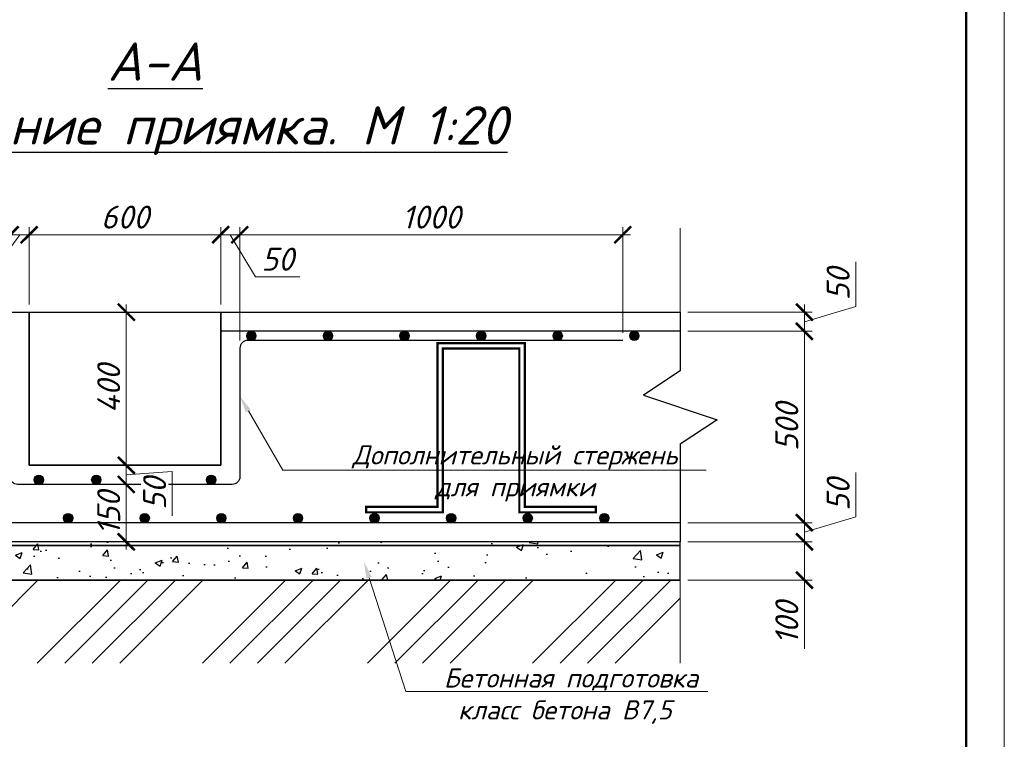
# Model space of a CAD drawing. Header units: millimetres. Extents: x -33345 to 4712671, y -3392 to 121473.
# Tile 36 of 256: x 354634 to 367488, y 53173 to 62573. Entities that reach past the tile are written whole.
import ezdxf
from ezdxf import colors
from ezdxf.entities.mleader import LeaderData, LeaderLine
from ezdxf.math import Vec2, Vec3

# ---------------------------------------------------------------- set-up
doc = ezdxf.new("R2010")
doc.units = ezdxf.units.MM
doc.styles.add('ISO', font='isocpeui.ttf')
doc.styles.add('X-U-RW-01$0$StyleROMANS', font='GOTHIC.TTF')
doc.dimstyles.new('Дв зас-М1-20', dxfattribs={"dimscale": 0, "dimtxt": 300, "dimasz": 220, "dimexe": 100, "dimexo": 100, "dimgap": 80, "dimtad": 1, "dimdec": 0, "dimlfac": 0.2, "dimzin": 0, "dimdsep": 46, "dimtxsty": 'ISO', "dimblk": 'ARCHTICK', "dimcen": 70, "dimdle": 100, "dimclrd": 251, "dimclre": 251, "dimclrt": 251, "dimadec": 0, "dimazin": 0, "dimtfac": 1, "dimtdec": 0, "dimtofl": 0, "dimtmove": 0, "dimatfit": 3, "dimldrblk": 'ARCHTICK', "dimfxl": 0.18, "dimtfill": 1, "dimtolj": 1, "dimtzin": 0, "dimlwd": 0, "dimlwe": 0, "dimarcsym": 0})

# ---------------------------------------------------------------- blocks, each defined once
blk = doc.blocks.new('_ArchTick')
at = {"color": 0, "linetype": 'ByBlock', "const_width": 0.15}
blk.add_lwpolyline([(-0.5, -0.5), (0.5, 0.5)], dxfattribs=at)
blk = doc.blocks.new('*D1220')
at = {"color": 251, "lineweight": 0, "transparency": 16777216}
for p, q in [((364879, 55852), (364879, 55252)), ((363358, 55752), (364979, 55752)), ((363358, 55252), (364979, 55252)), ((364879, 55252), (364879, 54353))]:
    blk.add_line(p, q, dxfattribs=at)
at = {"layer": 'Defpoints', "color": 0, "transparency": 16777216}
for p in [(363258, 55752), (363258, 55252), (364879, 55252)]:
    blk.add_point(p, dxfattribs=at)
at = {"color": 251, "lineweight": 0, "transparency": 16777216, "xscale": 220, "yscale": 220, "zscale": 220}
for p, rotation in [((364879, 55752), 90), ((364879, 55252), 270)]:
    blk.add_blockref('_ArchTick', p, dxfattribs=dict(at, rotation=rotation))
at = {"color": 251, "transparency": 16777216, "insert": (364649, 54693), "char_height": 300, "attachment_point": 5, "rotation": 90, "style": 'ISO', "bg_fill": 3, "box_fill_scale": 1.1, "bg_fill_color": 256, "bg_fill_true_color": 13158600, "bg_fill_transparency": 0}
blk.add_mtext('\\A1;100', dxfattribs=at)
blk = doc.blocks.new('*D1221')
at = {"color": 251, "lineweight": 0, "transparency": 16777216}
for p, q in [((363358, 58502), (364979, 58502)), ((364879, 55902), (364879, 58602)), ((363358, 56002), (364979, 56002))]:
    blk.add_line(p, q, dxfattribs=at)
at = {"layer": 'Defpoints', "color": 0, "transparency": 16777216}
for p in [(363258, 58502), (364879, 58502), (363258, 56002)]:
    blk.add_point(p, dxfattribs=at)
at = {"color": 251, "lineweight": 0, "transparency": 16777216, "xscale": 220, "yscale": 220, "zscale": 220}
for p, rotation in [((364879, 58502), 90), ((364879, 56002), 270)]:
    blk.add_blockref('_ArchTick', p, dxfattribs=dict(at, rotation=rotation))
at = {"color": 251, "transparency": 16777216, "insert": (364649, 57252), "char_height": 300, "attachment_point": 5, "rotation": 90, "style": 'ISO', "bg_fill": 3, "box_fill_scale": 1.1, "bg_fill_color": 256, "bg_fill_true_color": 13158600, "bg_fill_transparency": 0}
blk.add_mtext('\\A1;500', dxfattribs=at)
blk = doc.blocks.new('*D2764')
at = {"color": 251, "lineweight": 0, "transparency": 16777216}
for p, q in [((354758, 58852), (354758, 59864)), ((357258, 58852), (357258, 59864)), ((357358, 59764), (354658, 59764))]:
    blk.add_line(p, q, dxfattribs=at)
at = {"layer": 'Defpoints', "color": 0, "transparency": 16777216}
for p in [(354758, 59764), (354758, 58752), (357258, 58752)]:
    blk.add_point(p, dxfattribs=at)
at = {"color": 251, "lineweight": 0, "transparency": 16777216, "xscale": 220, "yscale": 220, "zscale": 220, "rotation": 180}
blk.add_blockref('_ArchTick', (354758, 59764), dxfattribs=at)
at = {"color": 251, "lineweight": 0, "transparency": 16777216, "xscale": 220, "yscale": 220, "zscale": 220}
blk.add_blockref('_ArchTick', (357258, 59764), dxfattribs=at)
at = {"color": 251, "transparency": 16777216, "insert": (356008, 59994), "char_height": 300, "attachment_point": 5, "style": 'ISO', "bg_fill": 3, "box_fill_scale": 1.1, "bg_fill_color": 256, "bg_fill_true_color": 13158600, "bg_fill_transparency": 0}
blk.add_mtext('\\A1;600', dxfattribs=at)
blk = doc.blocks.new('*D1222')
at = {"color": 251, "lineweight": 0, "transparency": 16777216}
for p, q in [((356447, 58752), (355926, 58752)), ((356026, 56652), (356026, 58852)), ((356558, 56752), (355926, 56752))]:
    blk.add_line(p, q, dxfattribs=at)
at = {"layer": 'Defpoints', "color": 0, "transparency": 16777216}
for p in [(356026, 58752), (356547, 58752), (356658, 56752)]:
    blk.add_point(p, dxfattribs=at)
at = {"color": 251, "lineweight": 0, "transparency": 16777216, "xscale": 220, "yscale": 220, "zscale": 220}
for p, rotation in [((356026, 58752), 90), ((356026, 56752), 270)]:
    blk.add_blockref('_ArchTick', p, dxfattribs=dict(at, rotation=rotation))
at = {"color": 251, "transparency": 16777216, "insert": (355796, 57752), "char_height": 300, "attachment_point": 5, "rotation": 90, "style": 'ISO', "bg_fill": 3, "box_fill_scale": 1.1, "bg_fill_color": 256, "bg_fill_true_color": 13158600, "bg_fill_transparency": 0}
blk.add_mtext('\\A1;400', dxfattribs=at)
blk = doc.blocks.new('*D1223')
at = {"color": 251, "lineweight": 0, "transparency": 16777216}
for p, q in [((356026, 56602), (356026, 55652)), ((356558, 56502), (355926, 56502)), ((356777, 55752), (355926, 55752))]:
    blk.add_line(p, q, dxfattribs=at)
at = {"layer": 'Defpoints', "color": 0, "transparency": 16777216}
for p in [(356658, 56502), (356877, 55752)]:
    blk.add_point(p, dxfattribs=at)
at = {"color": 251, "transparency": 16777216, "insert": (355796, 56127), "char_height": 300, "attachment_point": 5, "rotation": 90, "style": 'ISO', "bg_fill": 3, "box_fill_scale": 1.1, "bg_fill_color": 256, "bg_fill_true_color": 13158600, "bg_fill_transparency": 0}
blk.add_mtext('\\A1;150', dxfattribs=at)
at = {"layer": 'Defpoints', "color": 0, "transparency": 16777216}
blk.add_point((356026, 55752), dxfattribs=at)
at = {"color": 251, "lineweight": 0, "transparency": 16777216, "xscale": 220, "yscale": 220, "zscale": 220}
for p, rotation in [((356026, 56502), 90), ((356026, 55752), 270)]:
    blk.add_blockref('_ArchTick', p, dxfattribs=dict(at, rotation=rotation))
blk = doc.blocks.new('*D1224')
at = {"color": 251, "lineweight": 0, "transparency": 16777216}
for p, q in [((356026, 56402), (356026, 56852)), ((356558, 56752), (355926, 56752)), ((356026, 56627), (356626, 56673)), ((356626, 56673), (356626, 56093)), ((356558, 56502), (355926, 56502))]:
    blk.add_line(p, q, dxfattribs=at)
at = {"layer": 'Defpoints', "color": 0, "transparency": 16777216}
for p in [(356026, 56752), (356658, 56752), (356658, 56502)]:
    blk.add_point(p, dxfattribs=at)
at = {"color": 251, "transparency": 16777216, "insert": (356396, 56383), "char_height": 300, "attachment_point": 5, "rotation": 90, "style": 'ISO', "bg_fill": 3, "box_fill_scale": 1.1, "bg_fill_color": 256, "bg_fill_true_color": 13158600, "bg_fill_transparency": 0}
blk.add_mtext('\\A1;50', dxfattribs=at)
at = {"color": 251, "lineweight": 0, "transparency": 16777216, "xscale": 220, "yscale": 220, "zscale": 220}
for p, rotation in [((356026, 56752), 90), ((356026, 56502), 270)]:
    blk.add_blockref('_ArchTick', p, dxfattribs=dict(at, rotation=rotation))
blk = doc.blocks.new('*D2765')
at = {"color": 251, "lineweight": 0, "transparency": 16777216}
for p, q in [((357258, 58852), (357258, 59864)), ((357508, 58382), (357508, 59864)), ((357158, 59764), (357608, 59764)), ((357383, 59764), (357711, 59214)), ((357711, 59214), (358291, 59214))]:
    blk.add_line(p, q, dxfattribs=at)
at = {"layer": 'Defpoints', "color": 0, "transparency": 16777216}
for p in [(357508, 59764), (357258, 58752), (357508, 58282)]:
    blk.add_point(p, dxfattribs=at)
at = {"color": 251, "lineweight": 0, "transparency": 16777216, "xscale": 220, "yscale": 220, "zscale": 220, "rotation": 180}
blk.add_blockref('_ArchTick', (357258, 59764), dxfattribs=at)
at = {"color": 251, "lineweight": 0, "transparency": 16777216, "xscale": 220, "yscale": 220, "zscale": 220}
blk.add_blockref('_ArchTick', (357508, 59764), dxfattribs=at)
at = {"color": 251, "transparency": 16777216, "insert": (358001, 59444), "char_height": 300, "attachment_point": 5, "style": 'ISO', "bg_fill": 3, "box_fill_scale": 1.1, "bg_fill_color": 256, "bg_fill_true_color": 13158600, "bg_fill_transparency": 0}
blk.add_mtext('\\A1;50', dxfattribs=at)
blk = doc.blocks.new('*D2757')
at = {"color": 251, "lineweight": 0, "transparency": 16777216}
for p, q in [((354510, 58259), (354510, 59864)), ((354758, 58852), (354758, 59864)), ((354634, 59764), (354248, 59235)), ((354858, 59764), (354410, 59764)), ((354248, 59235), (353668, 59235))]:
    blk.add_line(p, q, dxfattribs=at)
at = {"layer": 'Defpoints', "color": 0, "transparency": 16777216}
for p in [(354510, 59764), (354758, 58752), (354510, 58159)]:
    blk.add_point(p, dxfattribs=at)
at = {"color": 251, "lineweight": 0, "transparency": 16777216, "xscale": 220, "yscale": 220, "zscale": 220, "rotation": 180}
blk.add_blockref('_ArchTick', (354510, 59764), dxfattribs=at)
at = {"color": 251, "lineweight": 0, "transparency": 16777216, "xscale": 220, "yscale": 220, "zscale": 220}
blk.add_blockref('_ArchTick', (354758, 59764), dxfattribs=at)
at = {"color": 251, "transparency": 16777216, "insert": (353958, 59465), "char_height": 300, "attachment_point": 5, "style": 'ISO', "bg_fill": 3, "box_fill_scale": 1.1, "bg_fill_color": 256, "bg_fill_true_color": 13158600, "bg_fill_transparency": 0}
blk.add_mtext('\\A1;50', dxfattribs=at)
blk = doc.blocks.new('*D1217')
at = {"color": 251, "lineweight": 0, "transparency": 16777216}
for p, q in [((365549, 56078), (365549, 56658)), ((364879, 56102), (364879, 55652)), ((364879, 55877), (365549, 56078)), ((363358, 56002), (364979, 56002)), ((363358, 55752), (364979, 55752))]:
    blk.add_line(p, q, dxfattribs=at)
at = {"layer": 'Defpoints', "color": 0, "transparency": 16777216}
for p in [(363258, 56002), (363258, 55752), (364879, 55752)]:
    blk.add_point(p, dxfattribs=at)
at = {"color": 251, "lineweight": 0, "transparency": 16777216, "xscale": 220, "yscale": 220, "zscale": 220}
for p, rotation in [((364879, 56002), 90), ((364879, 55752), 270)]:
    blk.add_blockref('_ArchTick', p, dxfattribs=dict(at, rotation=rotation))
at = {"color": 251, "transparency": 16777216, "insert": (365319, 56368), "char_height": 300, "attachment_point": 5, "rotation": 90, "style": 'ISO', "bg_fill": 3, "box_fill_scale": 1.1, "bg_fill_color": 256, "bg_fill_true_color": 13158600, "bg_fill_transparency": 0}
blk.add_mtext('\\A1;50', dxfattribs=at)
blk = doc.blocks.new('*D2758')
at = {"color": 251, "lineweight": 0, "transparency": 16777216}
for p, q in [((365549, 58828), (365549, 59408)), ((363358, 58752), (364979, 58752)), ((364879, 58402), (364879, 58852)), ((364879, 58627), (365549, 58828)), ((363358, 58502), (364979, 58502))]:
    blk.add_line(p, q, dxfattribs=at)
at = {"layer": 'Defpoints', "color": 0, "transparency": 16777216}
for p in [(363258, 58752), (364879, 58752), (363258, 58502)]:
    blk.add_point(p, dxfattribs=at)
at = {"color": 251, "lineweight": 0, "transparency": 16777216, "xscale": 220, "yscale": 220, "zscale": 220}
for p, rotation in [((364879, 58752), 90), ((364879, 58502), 270)]:
    blk.add_blockref('_ArchTick', p, dxfattribs=dict(at, rotation=rotation))
at = {"color": 251, "transparency": 16777216, "insert": (365319, 59118), "char_height": 300, "attachment_point": 5, "rotation": 90, "style": 'ISO', "bg_fill": 3, "box_fill_scale": 1.1, "bg_fill_color": 256, "bg_fill_true_color": 13158600, "bg_fill_transparency": 0}
blk.add_mtext('\\A1;50', dxfattribs=at)
blk = doc.blocks.new('*D2760')
at = {"color": 251, "lineweight": 0, "transparency": 16777216}
for p, q in [((357508, 58382), (357508, 59864)), ((362508, 58482), (362508, 59864)), ((357408, 59764), (362608, 59764))]:
    blk.add_line(p, q, dxfattribs=at)
at = {"layer": 'Defpoints', "color": 0, "transparency": 16777216}
for p in [(362508, 59764), (362508, 58382), (357508, 58282)]:
    blk.add_point(p, dxfattribs=at)
at = {"color": 251, "lineweight": 0, "transparency": 16777216, "xscale": 220, "yscale": 220, "zscale": 220, "rotation": 180}
blk.add_blockref('_ArchTick', (357508, 59764), dxfattribs=at)
at = {"color": 251, "lineweight": 0, "transparency": 16777216, "xscale": 220, "yscale": 220, "zscale": 220}
blk.add_blockref('_ArchTick', (362508, 59764), dxfattribs=at)
at = {"color": 251, "transparency": 16777216, "insert": (360008, 59994), "char_height": 300, "attachment_point": 5, "style": 'ISO', "bg_fill": 3, "box_fill_scale": 1.1, "bg_fill_color": 256, "bg_fill_true_color": 13158600, "bg_fill_transparency": 0}
blk.add_mtext('\\A1;1000', dxfattribs=at)
blk = doc.blocks.new('*U265')
at = {"lineweight": 9}
blk.add_line((400, 292), (400, -5), dxfattribs=at)
at = {"lineweight": 50}
blk.add_line((395, 287), (395, 0), dxfattribs=at)

msp = doc.modelspace()

# ---------------------------------------------------------------- hatches: boundary and pattern name
at = {"true_color": 0x293189}
h = msp.add_hatch(color=177, dxfattribs=at)
h.dxf.hatch_style = 1
edge = h.paths.add_edge_path()
edge.add_arc((357658.398, 58442.465), 60, 0, 360)
h = msp.add_hatch(color=177, dxfattribs=at)
h.dxf.hatch_style = 1
edge = h.paths.add_edge_path()
edge.add_arc((358658.398, 58442.465), 60, 0, 360)
h = msp.add_hatch(color=177, dxfattribs=at)
h.dxf.hatch_style = 1
edge = h.paths.add_edge_path()
edge.add_arc((359658.398, 58442.465), 60, 0, 360)
h = msp.add_hatch(color=177, dxfattribs=at)
h.dxf.hatch_style = 1
edge = h.paths.add_edge_path()
edge.add_arc((360658.398, 58442.465), 60, 0, 360)
h = msp.add_hatch(color=177, dxfattribs=at)
h.dxf.hatch_style = 1
edge = h.paths.add_edge_path()
edge.add_arc((361658.398, 58442.465), 60, 0, 360)
h = msp.add_hatch(color=177, dxfattribs=at)
h.dxf.hatch_style = 1
edge = h.paths.add_edge_path()
edge.add_arc((362658.398, 58442.465), 60, 0, 360)
h = msp.add_hatch(color=256)
h.dxf.hatch_style = 1
edge = h.paths.add_edge_path()
edge.add_arc((354883.474, 56562.465), 60, 0, 360)
h = msp.add_hatch(color=256)
h.dxf.hatch_style = 1
edge = h.paths.add_edge_path()
edge.add_arc((357133.474, 56562.465), 60, 0, 360)
h = msp.add_hatch(color=177, dxfattribs=at)
h.dxf.hatch_style = 1
edge = h.paths.add_edge_path()
edge.add_arc((355266.969, 56062.465), 60, 0, 360)
h = msp.add_hatch(color=177, dxfattribs=at)
h.dxf.hatch_style = 1
edge = h.paths.add_edge_path()
edge.add_arc((357266.969, 56062.465), 60, 0, 360)
h = msp.add_hatch(color=177, dxfattribs=at)
h.dxf.hatch_style = 1
edge = h.paths.add_edge_path()
edge.add_arc((358266.969, 56062.465), 60, 0, 360)
h = msp.add_hatch(color=177, dxfattribs=at)
h.dxf.hatch_style = 1
edge = h.paths.add_edge_path()
edge.add_arc((359266.969, 56062.465), 60, 0, 360)
h = msp.add_hatch(color=177, dxfattribs=at)
h.dxf.hatch_style = 1
edge = h.paths.add_edge_path()
edge.add_arc((360266.969, 56062.465), 60, 0, 360)
h = msp.add_hatch(color=177, dxfattribs=at)
h.dxf.hatch_style = 1
edge = h.paths.add_edge_path()
edge.add_arc((361266.969, 56062.465), 60, 0, 360)
h = msp.add_hatch(color=177, dxfattribs=at)
h.dxf.hatch_style = 1
edge = h.paths.add_edge_path()
edge.add_arc((362266.969, 56062.465), 60, 0, 360)
at = {"ltscale": 5}
h = msp.add_hatch(dxfattribs=at)
h.set_pattern_fill('AR-CONC', color=256, scale=5)
h.set_pattern_definition([(50, (336063.6, 89248), (910.923, -79.695), [95.25, -1047.75]), (355, (336063.6, 89248), (-176.217, 955.284), [76.2, -838.203]), (100.4514, (336139.5, 89241.4), (734.706, 875.589), [80.95, -890.451]), (46.1842, (336063.6, 89502), (1355.395, -210.212), [142.875, -1571.625]), (96.6356, (336176.5, 89484.5), (1187.02, 1237.13), [121.425, -1335.68]), (351.184, (336063.6, 89502), (1187.02, 1237.13), [114.3, -1257.3]), (21, (336190.6, 89438.5), (758.072, -511.326), [95.25, -1047.75]), (326, (336190.6, 89438.5), (309.01, 920.94), [76.2, -838.2]), (71.4514, (336253.8, 89395.9), (1067.082, 409.614), [80.95, -890.45]), (37.5, (336063.6, 89248.04), (15.443, 422.7752), [0, -828.04, 0, -850.9, 0, -841.375]), (7.5, (336063.6, 89248.04), (334.0983, 500.903), [0, -485.14, 0, -808.99, 0, -320.675]), (327.5, (335780.38, 89248.04), (677.953, -28.6437), [0, -317.5, 0, -990.6, 0, -1314.45]), (317.5, (335653.4, 89248.04), (740.646, 127.1325), [0, -412.75, 0, -657.86, 0, -933.45])])
h.paths.add_polyline_path([(363258.398, 55752.465), (347758.398, 55752.465), (347758.398, 55252.465), (363258.398, 55252.465)])
at = {"true_color": 0x939598}
h = msp.add_hatch(dxfattribs=at)
h.set_pattern_fill('ANSI34', color=252, scale=80)
h.set_pattern_definition([(45, (336063.6, 89248), (-1077.63, 1077.63), []), (45, (336422.8, 89248), (-1077.63, 1077.63), []), (45, (336782, 89248), (-1077.63, 1077.63), []), (45, (337141.2, 89248), (-1077.63, 1077.63), [])])
h.paths.add_polyline_path([(347758.398, 55252.465), (363258.398, 55252.465), (363258.398, 54166.731), (347758.398, 54166.731)])

# ---------------------------------------------------------------- linework, layer by layer
at = {"color": 18, "lineweight": 15, "true_color": 0x000000}
msp.add_lwpolyline([(363258.398, 59849.441), (363258.398, 57987.516), (362778.398, 57667.516), (363738.398, 57347.516), (363258.398, 57027.516), (363258.398, 54166.731)], dxfattribs=at)
for points in [[(347758.398, 58752.465), (354758.398, 58752.465), (354758.398, 56752.465), (357258.398, 56752.465), (357258.398, 58752.465), (363258.398, 58752.465), (363258.398, 57987.516), (362778.398, 57667.516), (363738.398, 57347.516), (363258.398, 57027.516), (363258.398, 55752.465), (347758.398, 55752.465), (347758.398, 56515.424), (348238.398, 56835.424), (347278.398, 57155.424), (347758.398, 57475.424)], [(354758.398, 58752.465), (357258.398, 58752.465), (357258.398, 56752.465), (354758.398, 56752.465)], [(363258.398, 55752.465), (347758.398, 55752.465), (347758.398, 55252.465), (363258.398, 55252.465)]]:
    msp.add_lwpolyline(points, close=True)
at = {"color": 24, "lineweight": 15, "const_width": 30}
msp.add_lwpolyline([(362156.923, 56137.566), (361156.923, 56137.566), (361156.923, 58277.566), (360156.923, 58277.566), (360156.923, 56137.566), (359156.923, 56137.566), (359156.923, 56207.566), (360086.923, 56207.566), (360086.923, 58347.566), (361226.923, 58347.566), (361226.923, 56207.566), (362156.923, 56207.566)], close=True, dxfattribs=at)
for points in [[(363258.398, 55752.465), (347758.398, 55752.465)], [(363258.398, 55252.465), (347758.398, 55252.465)]]:
    msp.add_lwpolyline(points)
at = {"color": 1, "lineweight": 35}
msp.add_lwpolyline([(347758.398, 55702.465), (363258.398, 55702.465)], dxfattribs=at)
at = {"color": 177, "true_color": 0x293189}
for centre in [(357658.398, 58442.465), (358658.398, 58442.465), (359658.398, 58442.465), (360658.398, 58442.465), (361658.398, 58442.465), (362658.398, 58442.465), (355266.969, 56062.465), (357266.969, 56062.465), (358266.969, 56062.465), (359266.969, 56062.465), (360266.969, 56062.465), (361266.969, 56062.465), (362266.969, 56062.465)]:
    msp.add_circle(centre, 60, dxfattribs=at)
for centre in [(354883.474, 56562.465), (357133.474, 56562.465)]:
    msp.add_circle(centre, 60)

# ---------------------------------------------------------------- texts
at = {"attachment_point": 1}
for s, insert, char_height, width, style in [('\\pi4343.31532;{\\LА-А\\P\\pi0;Армирование приямка. M 1:20}', (351439.431, 62275.551), 500, 9875.6458, 'ISO'), ('\\pi459.54;{\\LСечение 1-1}', (313715.202, 60078.462), 400, 17728.76474, 'X-U-RW-01$0$StyleROMANS')]:
    msp.add_mtext(s, dxfattribs=dict(at, insert=insert, char_height=char_height, width=width, style=style))

# ---------------------------------------------------------------- leaders
at = {"ltscale": 0.1}
ml = msp.add_multileader_mtext('Standard', dxfattribs=at)
ml.set_content('{\\C256; Бетонная подготовка\\Pкласс бетона В7,5 }', color=251, style='ISO')
ml.set_leader_properties(color=256, lineweight=0)
ml.build(insert=Vec2(0, 0))
ml.multileader.update_dxf_attribs({"text_left_attachment_type": 6, "text_right_attachment_type": 6, "dogleg_length": 200, "arrow_head_size": 220})
ctx = ml.context
ctx.base_point, ctx.char_height, ctx.arrow_head_size, ctx.plane_origin = Vec3(359876.472, 53799.116), 250, 220, Vec3(359558.776, 51974.197)
ctx.left_attachment, ctx.right_attachment, ctx.text_align_type = 6, 6, 1
notes = []
notes.append((ctx, [(0, (1, 1, 0), (359676.472, 53799.116), (1, 0), 200, [(0, [(359127.433, 55492.58), (359676.472, 53799.116), (359676.472, 53799.116), (359676.472, 53799.116), (359676.472, 53799.116), (359676.472, 53799.116)], 0, [])])]))
ctx.mtext.insert, ctx.mtext.width, ctx.mtext.alignment, ctx.mtext.flow_direction = Vec3(361751.956, 54099.116), 4499.36364, 2, 5
for ctx, leaders in notes:
    for number, flags, end, landing, length, lines in leaders:
        leader = LeaderData()
        leader.index, (leader.has_last_leader_line, leader.has_dogleg_vector, leader.attachment_direction) = number, flags
        leader.last_leader_point, leader.dogleg_vector, leader.dogleg_length = Vec3(end), Vec3(landing), length
        for number, points, colour, breaks in lines:
            line = LeaderLine()
            line.index, line.vertices, line.color, line.breaks = number, Vec3.list(points), colors.encode_raw_color(colour), breaks
            leader.lines.append(line)
        ctx.leaders.append(leader)

# ---------------------------------------------------------------- next in the draw order: dimensions: what is measured, and where the dimension line sits
dim = msp.add_linear_dim(base=(354758.398, 59764.164), p1=(357258.398, 58752.465), p2=(354758.398, 58752.465), text='600', dimstyle='Дв зас-М1-20', override={"dimscale": 1, "dimtxsty": 'ISO', "dimtmove": 1})
dim.commit()
dim.dimension.update_dxf_attribs({"geometry": '*D2764', "text_midpoint": (356008.398, 59994.164)})
dim = msp.add_linear_dim(base=(364878.937, 55252.465), p1=(363258.398, 55752.465), p2=(363258.398, 55252.465), angle=90, dimstyle='Дв зас-М1-20', override={"dimscale": 1, "dimtxsty": 'ISO'})
dim.commit()
dim.dimension.update_dxf_attribs({"geometry": '*D1220', "text_midpoint": (364648.937, 54692.692)})

# ---------------------------------------------------------------- next in the draw order: dimensions: what is measured, and where the dimension line sits
for base, p1, p2, picture, middle in [((356026.293, 58752.465), (356658.148, 56752.465), (356547.426, 58752.465), '*D1222', (355796.293, 57752.465)), ((364878.937, 58502.465), (363258.398, 56002.465), (363258.398, 58502.465), '*D1221', (364648.937, 57252.465))]:
    dim = msp.add_linear_dim(base=base, p1=p1, p2=p2, angle=90, dimstyle='Дв зас-М1-20', override={"dimscale": 1, "dimtxsty": 'ISO', "dimtmove": 1})
    dim.commit()
    dim.dimension.update_dxf_attribs({"geometry": picture, "text_midpoint": middle})

# ---------------------------------------------------------------- next in the draw order: linework, layer by layer
at = {"color": 244, "lineweight": 30, "true_color": 0x991b1e}
msp.add_lwpolyline([(363258.398, 58502.465), (357258.398, 58502.465)], dxfattribs=at)

# ---------------------------------------------------------------- next in the draw order: dimensions: what is measured, and where the dimension line sits
dim = msp.add_linear_dim(base=(356026.293, 55752.465), p1=(356658.148, 56502.465), p2=(356877.473, 55752.465), angle=90, dimstyle='Дв зас-М1-20', override={"dimscale": 1, "dimtmove": 1})
dim.commit()
dim.dimension.update_dxf_attribs({"geometry": '*D1223', "text_midpoint": (356026.293, 56127.465), "dimtype": 160})

# ---------------------------------------------------------------- next in the draw order: hatches: boundary and pattern name
h = msp.add_hatch(color=256)
h.dxf.hatch_style = 1
edge = h.paths.add_edge_path()
edge.add_arc((355633.474, 56562.465), 60, 0, 360)
h = msp.add_hatch(color=256)
h.dxf.hatch_style = 1
edge = h.paths.add_edge_path()
edge.add_arc((356383.474, 56562.465), 60, 0, 360)

# ---------------------------------------------------------------- next in the draw order: linework, layer by layer
at = {"lineweight": 30}
msp.add_lwpolyline([(362508.398, 58382.465), (357608.398, 58382.465, 0.414213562), (357508.398, 58282.465), (357508.398, 56602.465, -0.414213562), (357408.398, 56502.465), (354606.734, 56502.465, -0.414660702), (354506.734, 56602.617), (354510.062, 58282.566, 0.414213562), (354410.062, 58382.566), (348511.878, 58382.566)], format="xyb", dxfattribs=at)
at = {"color": 244, "lineweight": 30, "true_color": 0x991b1e}
msp.add_lwpolyline([(363258.398, 56002.465), (347758.398, 56002.465)], dxfattribs=at)
for centre in [(355633.474, 56562.465), (356383.474, 56562.465)]:
    msp.add_circle(centre, 60)

# ---------------------------------------------------------------- next in the draw order: dimensions: what is measured, and where the dimension line sits
dim = msp.add_linear_dim(base=(364878.937, 58752.465), p1=(363258.398, 58502.465), p2=(363258.398, 58752.465), angle=90, dimstyle='Дв зас-М1-20', override={"dimscale": 1, "dimtxsty": 'ISO', "dimtmove": 1})
dim.commit()
dim.dimension.update_dxf_attribs({"geometry": '*D2758', "text_midpoint": (365318.937, 58908.465)})

# ---------------------------------------------------------------- next in the draw order: dimensions: what is measured, and where the dimension line sits
for base, p1, p2, picture, middle in [((354509.872, 59764.164), (354758.398, 58752.465), (354509.872, 58158.647), '*D2757', (354168.01, 59235.298)), ((357508.398, 59764.164), (357258.398, 58752.465), (357508.398, 58282.465), '*D2765', (357791.373, 59213.857))]:
    dim = msp.add_linear_dim(base=base, p1=p1, p2=p2, dimstyle='Дв зас-М1-20', override={"dimscale": 1, "dimtxsty": 'ISO', "dimtmove": 1})
    dim.commit()
    dim.dimension.update_dxf_attribs({"geometry": picture, "text_midpoint": middle, "dimtype": 160})
dim = msp.add_linear_dim(base=(356026.293, 56752.465), p1=(356658.148, 56502.465), p2=(356658.148, 56752.465), angle=90, dimstyle='Дв зас-М1-20', override={"dimscale": 1, "dimtmove": 1})
dim.commit()
dim.dimension.update_dxf_attribs({"geometry": '*D1224', "text_midpoint": (356625.675, 56593.226), "dimtype": 160})
dim = msp.add_linear_dim(base=(364878.937, 55752.465), p1=(363258.398, 56002.465), p2=(363258.398, 55752.465), angle=90, dimstyle='Дв зас-М1-20', override={"dimscale": 1, "dimtxsty": 'ISO', "dimtmove": 1})
dim.commit()
dim.dimension.update_dxf_attribs({"geometry": '*D1217', "text_midpoint": (365318.937, 56158.465)})

# ---------------------------------------------------------------- next in the draw order: hatches: boundary and pattern name
at = {"true_color": 0x293189}
h = msp.add_hatch(color=177, dxfattribs=at)
h.dxf.hatch_style = 1
edge = h.paths.add_edge_path()
edge.add_arc((356266.969, 56062.465), 60, 0, 360)

# ---------------------------------------------------------------- next in the draw order: linework, layer by layer
at = {"color": 177, "true_color": 0x293189}
msp.add_circle((356266.969, 56062.465), 60, dxfattribs=at)

# ---------------------------------------------------------------- next in the draw order: dimensions: what is measured, and where the dimension line sits
dim = msp.add_linear_dim(base=(362508.398, 59764.164), p1=(357508.398, 58282.465), p2=(362508.398, 58382.465), dimstyle='Дв зас-М1-20', override={"dimscale": 1, "dimtxsty": 'ISO', "dimtmove": 1})
dim.commit()
dim.dimension.update_dxf_attribs({"geometry": '*D2760', "text_midpoint": (360008.398, 59994.164)})

# ---------------------------------------------------------------- next in the draw order: leaders
at = {"ltscale": 0.1}
ml = msp.add_multileader_mtext('Standard', dxfattribs=at)
ml.set_content('\\pxi0.055;{\\C256;Дополнительный стержень\\Pдля приямки }', color=251, style='ISO')
ml.set_leader_properties(color=256, lineweight=0)
ml.build(insert=Vec2(0, 0))
ml.multileader.update_dxf_attribs({"text_left_attachment_type": 6, "text_right_attachment_type": 6, "dogleg_length": 200, "arrow_head_size": 220})
ctx = ml.context
ctx.base_point, ctx.char_height, ctx.arrow_head_size, ctx.plane_origin = Vec3(358933.674, 56687.773), 250, 220, Vec3(355231.523, 55553.851)
ctx.left_attachment, ctx.right_attachment, ctx.text_align_type = 6, 6, 1
notes = []
notes.append((ctx, [(0, (1, 1, 0), (358477.513, 56687.773), (1, 0), 456.161, [(0, [(357508.398, 57651.626), (358070.146, 56687.773), (358070.146, 56687.773), (358070.146, 56687.773), (358070.146, 56687.773), (358070.146, 56687.773)], 0, [])])]))
ctx.mtext.insert, ctx.mtext.width, ctx.mtext.alignment, ctx.mtext.flow_direction = Vec3(361094.954, 57012.773), 5208.68182, 2, 5
for ctx, leaders in notes:
    for number, flags, end, landing, length, lines in leaders:
        leader = LeaderData()
        leader.index, (leader.has_last_leader_line, leader.has_dogleg_vector, leader.attachment_direction) = number, flags
        leader.last_leader_point, leader.dogleg_vector, leader.dogleg_length = Vec3(end), Vec3(landing), length
        for number, points, colour, breaks in lines:
            line = LeaderLine()
            line.index, line.vertices, line.color, line.breaks = number, Vec3.list(points), colors.encode_raw_color(colour), breaks
            leader.lines.append(line)
        ctx.leaders.append(leader)

# ---------------------------------------------------------------- next in the draw order: block references
at = {"ltscale": 500, "xscale": 100, "yscale": 100, "zscale": 100}
msp.add_blockref('*U265', (327488.406, 45001.326), dxfattribs=at)

doc.saveas('drawing.dxf')
